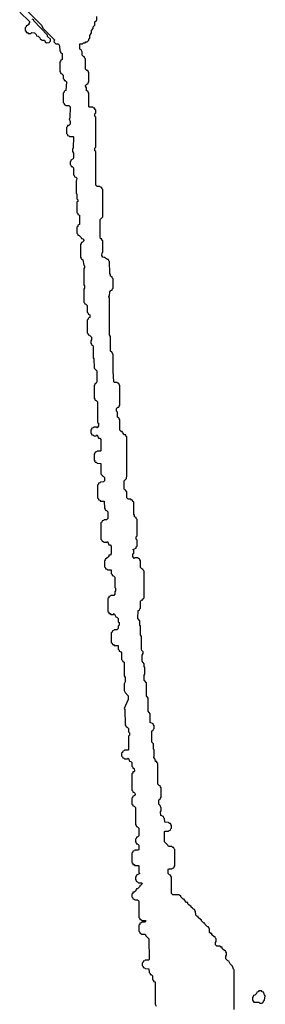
# Model space of a CAD drawing. Extents: x 2708302 to 2968450, y 494490 to 722710.
# Tile 95 of 256: x 2827525 to 2830380, y 643795 to 655249. Entities that reach past the tile are written whole.
import ezdxf

# ---------------------------------------------------------------- set-up
doc = ezdxf.new("R2010")
doc.units = 0

msp = doc.modelspace()

# ---------------------------------------------------------------- linework, layer by layer
at = {"layer": '0CON20XD'}
for points in [[(2827558, 655408), (2827762, 655202), (2827780, 655185), (2827792, 655152), (2827930, 655015), (2827922, 654992), (2827945, 654970), (2827975, 654970), (2827987, 654947), (2827990, 654885), (2828000, 654875), (2828002, 654862), (2828020, 654855), (2828020, 654785), (2828002, 654778), (2828000, 654765), (2827990, 654755), (2827990, 654645), (2828000, 654635), (2828002, 654622), (2828015, 654620), (2828030, 654605), (2828030, 654565), (2828040, 654555), (2828042, 654542), (2828055, 654540), (2828068, 654525), (2828060, 654425), (2828042, 654418), (2828040, 654405), (2828030, 654395), (2828030, 654285), (2828040, 654275), (2828042, 654262), (2828055, 654260), (2828065, 654250), (2828095, 654250), (2828110, 654235), (2828108, 654105), (2828100, 654095), (2828110, 654065), (2828110, 654035), (2828095, 654020), (2828082, 654018), (2828080, 654005), (2828070, 653995), (2828070, 653925), (2828080, 653915), (2828082, 653902), (2828095, 653900), (2828105, 653890), (2828145, 653890), (2828150, 653885), (2828148, 653755), (2828140, 653745), (2828140, 653715), (2828150, 653695), (2828150, 653645), (2828145, 653630), (2828120, 653615), (2828120, 653605), (2828110, 653595), (2828110, 653565), (2828120, 653555), (2828122, 653542), (2828135, 653540), (2828150, 653525), (2828150, 653445), (2828160, 653435), (2828162, 653422), (2828178, 653418), (2828190, 653405), (2828187, 653383), (2828180, 653375), (2828180, 653235), (2828190, 653215), (2828190, 653165), (2828200, 653155), (2828200, 653135), (2828190, 653125), (2828190, 653005), (2828200, 652995), (2828202, 652982), (2828220, 652975), (2828220, 652865), (2828202, 652858), (2828200, 652845), (2828190, 652835), (2828190, 652765), (2828200, 652755), (2828202, 652742), (2828215, 652740), (2828240, 652715), (2828242, 652702), (2828258, 652698), (2828270, 652685), (2828270, 652675), (2828255, 652660), (2828242, 652658), (2828240, 652645), (2828230, 652635), (2828230, 652485), (2828240, 652475), (2828242, 652462), (2828260, 652455), (2828270, 652395), (2828280, 652385), (2828280, 652365), (2828270, 652355), (2828270, 652165), (2828280, 652155), (2828280, 652125), (2828270, 652115), (2828270, 651965), (2828280, 651955), (2828282, 651942), (2828295, 651940), (2828310, 651925), (2828310, 651845), (2828320, 651835), (2828322, 651822), (2828340, 651815), (2828340, 651785), (2828322, 651778), (2828320, 651765), (2828310, 651755), (2828310, 651605), (2828320, 651595), (2828322, 651582), (2828335, 651580), (2828360, 651555), (2828360, 651525), (2828350, 651515), (2828350, 651485), (2828360, 651475), (2828362, 651462), (2828375, 651460), (2828380, 651445), (2828380, 651315), (2828388, 651305), (2828390, 651195), (2828420, 651165), (2828420, 651035), (2828415, 651020), (2828402, 651018), (2828400, 651005), (2828390, 650995), (2828390, 650845), (2828400, 650835), (2828402, 650822), (2828415, 650820), (2828430, 650805), (2828430, 650565), (2828440, 650555), (2828440, 650525), (2828425, 650500), (2828415, 650510), (2828385, 650510), (2828378, 650502), (2828362, 650498), (2828360, 650485), (2828350, 650475), (2828350, 650445), (2828365, 650420)], [(2827525, 655338), (2827638, 655228), (2827640, 655215), (2827630, 655205), (2827630, 655195), (2827615, 655180), (2827602, 655178), (2827600, 655165), (2827590, 655155), (2827590, 655125), (2827600, 655115), (2827602, 655102), (2827615, 655100), (2827625, 655090), (2827655, 655090), (2827665, 655100), (2827698, 655098), (2827718, 655078), (2827722, 655062), (2827738, 655058), (2827758, 655038), (2827762, 655022), (2827775, 655020), (2827785, 655010), (2827815, 655010), (2827822, 654992), (2827835, 654980), (2827868, 654982), (2827882, 654998), (2827882, 655022), (2827850, 655055), (2827848, 655068), (2827690, 655235), (2827688, 655248), (2827670, 655255)], [(2830020, 643735), (2830020, 644195), (2830010, 644205), (2829998, 644238), (2829970, 644265), (2829958, 644298), (2829945, 644300), (2829922, 644325), (2829920, 644355), (2829930, 644365), (2829930, 644395), (2829920, 644405), (2829918, 644418), (2829905, 644420), (2829892, 644432), (2829880, 644445), (2829878, 644458), (2829865, 644460), (2829855, 644470), (2829815, 644470), (2829800, 644485), (2829800, 644515), (2829810, 644525), (2829810, 644555), (2829800, 644565), (2829798, 644578), (2829785, 644580), (2829760, 644605), (2829758, 644618), (2829745, 644620), (2829732, 644632), (2829730, 644675), (2829720, 644685), (2829718, 644698), (2829705, 644700), (2829692, 644712), (2829680, 644725), (2829678, 644738), (2829665, 644740), (2829640, 644765), (2829638, 644778), (2829625, 644780), (2829600, 644805), (2829598, 644818), (2829585, 644820), (2829572, 644832), (2829570, 644875), (2829560, 644885), (2829558, 644898), (2829545, 644900), (2829532, 644912), (2829520, 644925), (2829518, 644938), (2829505, 644940), (2829492, 644952), (2829480, 644965), (2829478, 644978), (2829465, 644980), (2829440, 645005), (2829438, 645018), (2829425, 645020), (2829400, 645045), (2829398, 645058), (2829385, 645060), (2829375, 645070), (2829305, 645070), (2829290, 645085), (2829290, 645275), (2829280, 645285), (2829278, 645298), (2829265, 645300), (2829250, 645315), (2829250, 645365), (2829255, 645370), (2829295, 645370), (2829302, 645378), (2829318, 645382), (2829320, 645395), (2829330, 645405), (2829330, 645595), (2829320, 645605), (2829318, 645618), (2829305, 645620), (2829295, 645630), (2829255, 645630), (2829248, 645648), (2829210, 645685), (2829210, 645805), (2829215, 645810), (2829255, 645810), (2829262, 645818), (2829278, 645822), (2829280, 645835), (2829290, 645845), (2829290, 645875), (2829280, 645885), (2829278, 645898), (2829265, 645900), (2829255, 645910), (2829212, 645912), (2829210, 645955), (2829200, 645965), (2829198, 645978), (2829165, 645990), (2829163, 646035), (2829170, 646045), (2829170, 646075), (2829158, 646108), (2829143, 646125), (2829143, 646175), (2829158, 646182), (2829160, 646195), (2829170, 646205), (2829170, 646315), (2829160, 646325), (2829158, 646338), (2829145, 646340), (2829130, 646355), (2829130, 646595), (2829120, 646605), (2829118, 646618), (2829105, 646620), (2829100, 646645), (2829083, 646665), (2829090, 646685), (2829090, 646755), (2829082, 646765), (2829080, 646825), (2829062, 646845), (2829062, 646975), (2829078, 646982), (2829080, 646995), (2829090, 647005), (2829090, 647035), (2829080, 647045), (2829078, 647058), (2829043, 647073), (2829040, 647175), (2829020, 647205), (2829020, 647355), (2829000, 647385), (2829000, 647535), (2828970, 647565), (2828972, 647625), (2828980, 647635), (2828980, 647715), (2828972, 647725), (2828970, 647755), (2828950, 647785), (2828950, 647855), (2828960, 647875), (2828960, 647895), (2828945, 647910), (2828940, 647925), (2828940, 648075), (2828930, 648095), (2828930, 648195), (2828920, 648205), (2828920, 648255), (2828900, 648285), (2828902, 648375), (2828918, 648382), (2828920, 648395), (2828930, 648405), (2828930, 648485), (2828945, 648500), (2828958, 648502), (2828960, 648515), (2828970, 648525), (2828970, 648835), (2828960, 648845), (2828958, 648858), (2828945, 648860), (2828930, 648875), (2828930, 648955), (2828920, 648965), (2828918, 648978), (2828905, 648980), (2828895, 648990), (2828865, 648990), (2828855, 648980), (2828840, 649005), (2828840, 649035), (2828850, 649045), (2828850, 649075), (2828840, 649085), (2828878, 649102), (2828880, 649115), (2828890, 649125), (2828890, 649195), (2828880, 649205), (2828880, 649235), (2828890, 649245), (2828890, 649435), (2828880, 649445), (2828878, 649458), (2828860, 649465), (2828860, 649485), (2828852, 649495), (2828850, 649635), (2828840, 649645), (2828838, 649658), (2828825, 649660), (2828815, 649670), (2828785, 649670), (2828770, 649685), (2828770, 649755), (2828760, 649765), (2828758, 649778), (2828745, 649780), (2828740, 649795), (2828740, 649885), (2828768, 649912), (2828772, 649945), (2828770, 650395), (2828760, 650405), (2828758, 650418), (2828745, 650420), (2828720, 650445), (2828718, 650458), (2828705, 650460), (2828690, 650475), (2828690, 650595), (2828680, 650605), (2828678, 650618), (2828660, 650625), (2828660, 650685), (2828652, 650695), (2828652, 650725), (2828665, 650740), (2828678, 650742), (2828680, 650755), (2828690, 650765), (2828690, 650995), (2828680, 651005), (2828678, 651018), (2828665, 651020), (2828655, 651030), (2828625, 651030), (2828620, 651035), (2828610, 651165), (2828610, 651355), (2828595, 651380), (2828582, 651395), (2828580, 651565), (2828570, 651585), (2828570, 652005), (2828562, 652025), (2828570, 652035), (2828572, 652085), (2828585, 652100), (2828598, 652102), (2828600, 652115), (2828610, 652125), (2828610, 652235), (2828600, 652245), (2828598, 652258), (2828580, 652265), (2828580, 652285), (2828572, 652295), (2828570, 652435), (2828560, 652445), (2828558, 652458), (2828545, 652460), (2828512, 652482), (2828490, 652485), (2828480, 652505), (2828484, 652536), (2828490, 652545), (2828490, 652675), (2828480, 652685), (2828478, 652698), (2828465, 652700), (2828460, 652725), (2828460, 652925), (2828490, 652955), (2828490, 653275), (2828480, 653285), (2828478, 653298), (2828465, 653300), (2828455, 653310), (2828425, 653310), (2828410, 653325), (2828410, 653715), (2828400, 653725), (2828400, 653755), (2828410, 653765), (2828410, 654115), (2828400, 654125), (2828400, 654155), (2828410, 654165), (2828410, 654195), (2828400, 654205), (2828398, 654218), (2828385, 654220), (2828375, 654230), (2828335, 654230), (2828330, 654235), (2828330, 654395), (2828320, 654405), (2828318, 654418), (2828303, 654423), (2828300, 654455), (2828290, 654475), (2828290, 654485), (2828305, 654500), (2828318, 654502), (2828320, 654515), (2828330, 654525), (2828330, 654635), (2828320, 654645), (2828318, 654658), (2828305, 654660), (2828290, 654675), (2828290, 654795), (2828280, 654805), (2828278, 654818), (2828265, 654820), (2828250, 654835), (2828250, 654875), (2828238, 654898), (2828224, 654905), (2828223, 654965), (2828225, 654970), (2828255, 654970), (2828265, 654980), (2828285, 654980), (2828295, 654990), (2828308, 654992), (2828328, 655012), (2828330, 655025), (2828340, 655035), (2828340, 655065), (2828360, 655095), (2828360, 655125), (2828380, 655145), (2828380, 655165), (2828400, 655185), (2828400, 655225), (2828420, 655245), (2828420, 655285)], [(2828365, 650420), (2828375, 650420), (2828385, 650410), (2828415, 650410), (2828425, 650420), (2828442, 650382), (2828455, 650380), (2828470, 650365), (2828470, 650235), (2828465, 650230), (2828425, 650230), (2828418, 650222), (2828402, 650218), (2828400, 650205), (2828390, 650195), (2828390, 650125), (2828400, 650115), (2828402, 650102), (2828415, 650100), (2828425, 650090), (2828468, 650088), (2828470, 649965), (2828480, 649955), (2828482, 649942), (2828495, 649940), (2828510, 649925), (2828510, 649885), (2828498, 649872), (2828465, 649870), (2828458, 649862), (2828442, 649858), (2828440, 649845), (2828430, 649835), (2828430, 649685), (2828440, 649675), (2828442, 649662), (2828455, 649660), (2828465, 649650), (2828508, 649648), (2828510, 649565), (2828520, 649555), (2828522, 649542), (2828535, 649540), (2828550, 649525), (2828550, 649445), (2828535, 649430), (2828505, 649430), (2828498, 649422), (2828482, 649418), (2828480, 649405), (2828470, 649395), (2828470, 649205), (2828480, 649195), (2828482, 649182), (2828495, 649180), (2828505, 649170), (2828535, 649170), (2828545, 649180), (2828562, 649142), (2828575, 649140), (2828590, 649125), (2828590, 649035), (2828575, 649020), (2828562, 649018), (2828560, 649005), (2828535, 648980), (2828522, 648978), (2828520, 648965), (2828510, 648955), (2828510, 648885), (2828520, 648875), (2828522, 648862), (2828535, 648860), (2828545, 648850), (2828588, 648848), (2828590, 648805), (2828600, 648795), (2828600, 648785), (2828615, 648780), (2828630, 648765), (2828630, 648645), (2828640, 648635), (2828640, 648605), (2828630, 648595), (2828630, 648565), (2828618, 648552), (2828585, 648550), (2828578, 648542), (2828562, 648538), (2828560, 648525), (2828550, 648515), (2828550, 648365), (2828560, 648355), (2828562, 648342), (2828575, 648340), (2828585, 648330), (2828615, 648330), (2828625, 648340), (2828642, 648302), (2828655, 648300), (2828670, 648285), (2828670, 648245), (2828680, 648235), (2828680, 648205), (2828670, 648195), (2828670, 648165), (2828655, 648150), (2828625, 648150), (2828618, 648142), (2828602, 648138), (2828600, 648125), (2828590, 648115), (2828590, 648005), (2828600, 647995), (2828602, 647982), (2828615, 647980), (2828625, 647970), (2828668, 647968), (2828670, 647925), (2828680, 647915), (2828680, 647905), (2828695, 647900), (2828710, 647885), (2828710, 647805), (2828720, 647795), (2828722, 647782), (2828740, 647775), (2828740, 647615), (2828750, 647595), (2828750, 647545), (2828740, 647525), (2828740, 647445), (2828752, 647422), (2828786, 647384), (2828785, 647340), (2828740, 647235), (2828748, 647225), (2828750, 647045), (2828760, 647035), (2828762, 647022), (2828775, 647020), (2828790, 647005), (2828790, 646965), (2828800, 646955), (2828800, 646925), (2828790, 646915), (2828790, 646755), (2828785, 646750), (2828745, 646750), (2828738, 646742), (2828722, 646738), (2828720, 646725), (2828710, 646715), (2828710, 646685), (2828720, 646675), (2828722, 646662), (2828735, 646660), (2828745, 646650), (2828775, 646650), (2828785, 646660), (2828790, 646655), (2828802, 646622), (2828815, 646620), (2828827, 646607), (2828830, 646565), (2828840, 646555), (2828842, 646542), (2828857, 646537), (2828858, 646508), (2828855, 646500), (2828842, 646498), (2828840, 646485), (2828830, 646475), (2828830, 646285), (2828840, 646275), (2828842, 646262), (2828855, 646260), (2828865, 646250), (2828868, 646235), (2828855, 646220), (2828842, 646218), (2828840, 646205), (2828830, 646195), (2828830, 646125), (2828840, 646115), (2828842, 646102), (2828855, 646100), (2828870, 646085), (2828870, 645885), (2828880, 645875), (2828882, 645862), (2828895, 645860), (2828910, 645845), (2828910, 645755), (2828895, 645740), (2828882, 645738), (2828880, 645725), (2828870, 645715), (2828870, 645685), (2828880, 645675), (2828882, 645662), (2828895, 645660), (2828910, 645645), (2828910, 645595), (2828905, 645590), (2828865, 645590), (2828858, 645582), (2828842, 645578), (2828840, 645565), (2828830, 645555), (2828830, 645445), (2828840, 645435), (2828842, 645422), (2828855, 645420), (2828865, 645410), (2828905, 645410), (2828910, 645405), (2828910, 645325), (2828920, 645315), (2828882, 645298), (2828880, 645285), (2828870, 645275), (2828870, 645245), (2828880, 645235), (2828882, 645222), (2828895, 645220), (2828905, 645210), (2828945, 645210), (2828950, 645195), (2828935, 645180), (2828922, 645178), (2828920, 645165), (2828895, 645140), (2828882, 645138), (2828880, 645125), (2828868, 645112), (2828855, 645100), (2828842, 645098), (2828840, 645085), (2828830, 645075), (2828830, 645045), (2828840, 645035), (2828842, 645022), (2828855, 645020), (2828865, 645010), (2828895, 645010), (2828910, 644995), (2828910, 644805), (2828920, 644795), (2828922, 644782), (2828935, 644780), (2828945, 644770), (2828985, 644770), (2828990, 644765), (2828985, 644750), (2828945, 644750), (2828938, 644742), (2828922, 644738), (2828920, 644725), (2828910, 644715), (2828910, 644645), (2828920, 644635), (2828922, 644622), (2828935, 644620), (2828945, 644610), (2828985, 644610), (2828992, 644592), (2829028, 644555), (2829030, 644315), (2829025, 644310), (2828985, 644310), (2828978, 644302), (2828962, 644298), (2828960, 644285), (2828950, 644275), (2828950, 644245), (2828960, 644235), (2828962, 644222), (2828975, 644220), (2828985, 644210), (2829028, 644208), (2829030, 644165), (2829040, 644155), (2829042, 644142), (2829055, 644140), (2829068, 644128), (2829070, 644085), (2829080, 644075), (2829082, 644062), (2829100, 644055), (2829100, 643795), (2829110, 643775)], [(2830345, 643810), (2830358, 643822), (2830360, 643835), (2830370, 643845), (2830380, 643895), (2830370, 643905), (2830358, 643938), (2830345, 643940), (2830335, 643950), (2830305, 643950), (2830298, 643942), (2830282, 643938), (2830278, 643922), (2830258, 643902), (2830242, 643898), (2830240, 643885), (2830230, 643875), (2830230, 643845), (2830245, 643820), (2830305, 643820), (2830315, 643810), (2830345, 643810)]]:
    msp.add_lwpolyline(points, dxfattribs=at)

doc.saveas('drawing.dxf')
